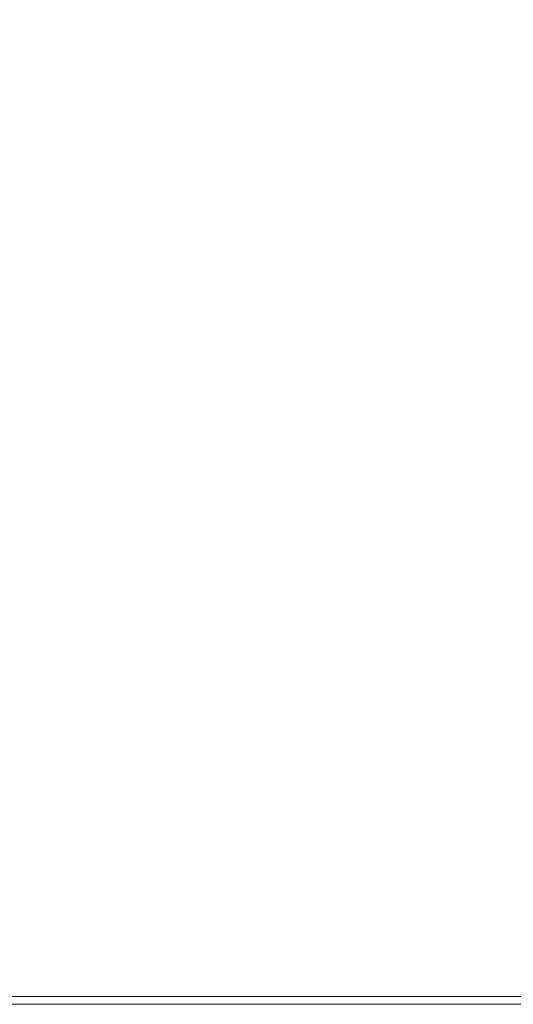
# Model space of a CAD drawing. Header units: inches. Extents: x -63 to 74, y -90 to 54.
# Tile 6 of 10: x 44 to 52, y 24 to 39. Entities that reach past the tile are written whole.
import ezdxf

# ---------------------------------------------------------------- set-up
doc = ezdxf.new("R2010")
doc.units = ezdxf.units.IN
doc.header["$MEASUREMENT"] = 0
doc.linetypes.add('SLD-Solid', pattern=[0])

msp = doc.modelspace()

# ---------------------------------------------------------------- linework, layer by layer
at = {"color": 7, "linetype": 'SLD-Solid', "lineweight": 15}
for p, q in [((14.493, 23.777), (73.993, 23.777)), ((14.611, 23.895), (73.874, 23.895)), ((14.611, 23.895), (73.874, 23.895))]:
    msp.add_line(p, q, dxfattribs=at)
for radius, start, end in [(29.75, 0, 180), (29.632, 0.2284, 179.7716), (29.632, 0.2284, 179.7716)]:
    msp.add_arc((44.243, 23.777), radius, start, end, dxfattribs=at)

doc.saveas('drawing.dxf')
